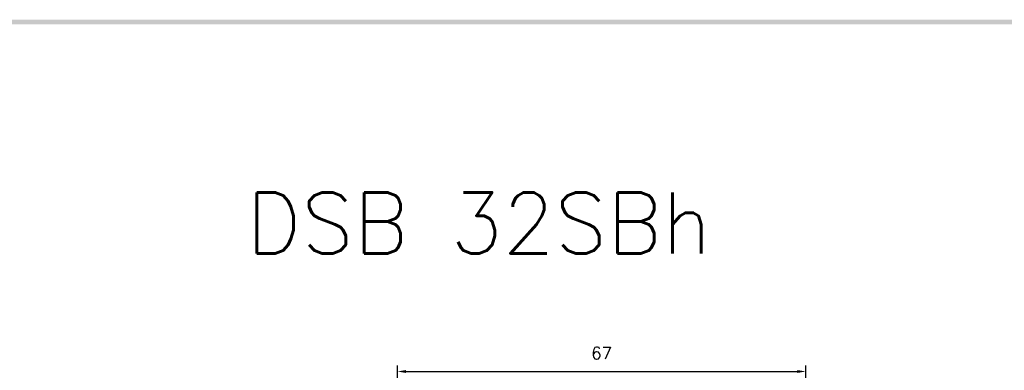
# Model space of a CAD drawing. Extents: x -417 to 828, y -1918 to 504.
# Tile 7 of 9: x 356 to 518, y 444 to 502. Entities that reach past the tile are written whole.
import ezdxf

# ---------------------------------------------------------------- set-up
doc = ezdxf.new("R2010")
doc.units = 0
doc.header["$MEASUREMENT"] = 0
doc.layers.add('DIM', color=3, linetype='CONTINUOUS')
doc.layers.add('dwg', color=7, linetype='CONTINUOUS')
doc.styles.add('KIM', font='ROMANS.shx', dxfattribs={"height": 5, "bigfont": 'GSG1.shx'})
doc.styles.get("Standard").update_dxf_attribs({"font": 'romans.shx', "height": 2, "bigfont": 'hgs.shx'})
doc.dimstyles.new('STANDARD$0', dxfattribs={"dimtxt": 5, "dimasz": 5, "dimexe": 1, "dimexo": 2, "dimgap": 2, "dimtad": 1, "dimdec": 4, "dimzin": 12, "dimdsep": 46, "dimtxsty": 'KIM', "dimcen": -1, "dimdle": 0.1, "dimadec": 0, "dimazin": 0, "dimtfac": 1, "dimtdec": 4, "dimtmove": 0, "dimatfit": 3, "dimfxl": 0, "dimtolj": 1, "dimtzin": 0, "dimarcsym": 0})

# ---------------------------------------------------------------- blocks, each defined once
blk = doc.blocks.new('*D1269')
at = {"layer": 'DIM'}
for p, q in [((418, 414.65), (418, 445.12)), ((485, 414.65), (485, 445.12)), ((419.4, 444.12), (483.6, 444.12))]:
    blk.add_line(p, q, dxfattribs=at)
for points in [[(419.4, 444.35), (419.4, 443.88), (418, 444.12)], [(483.6, 444.35), (483.6, 443.88), (485, 444.12)]]:
    blk.add_solid(points, dxfattribs=at)
at = {"layer": 'DIM', "insert": (451.5, 447.12), "char_height": 2, "attachment_point": 5}
blk.add_mtext('\\A1;67', dxfattribs=at)

msp = doc.modelspace()

# ---------------------------------------------------------------- linework, layer by layer
at = {"layer": 'dwg'}
msp.add_trace([(202.05124, 501.8191), (202.81564, 501.0547), (825.80164, 501.8191), (825.03724, 501.0547)], dxfattribs=at)

# ---------------------------------------------------------------- texts
at = {"layer": 'DIM', "insert": (393.24271, 473.48415), "char_height": 10, "width": 782.7728474, "attachment_point": 1}
msp.add_mtext('DSB 32SBh', dxfattribs=at)

# ---------------------------------------------------------------- dimensions: what is measured, and where the dimension line sits
at = {"layer": 'DIM'}
dim = msp.add_linear_dim(base=(485.00039, 444.11557), p1=(418.0004, 413.64672), p2=(485.00039, 413.64672), dimstyle='STANDARD$0', override={"dimtxt": 2, "dimasz": 1.4, "dimexo": 1, "dimtxsty": 'Standard', "dimcen": -0.09, "dimclrd": 256, "dimclre": 256, "dimclrt": 256, "dimadec": 4, "dimtp": 0.2, "dimtm": 0.1, "dimtfac": 0.6, "dimtzin": 8, "dimlwd": 65535, "dimlwe": 65535, "dimarcsym": 1}, dxfattribs=at)
dim.commit()
dim.dimension.update_dxf_attribs({"geometry": '*D1269', "text_midpoint": (451.5004, 444.11557), "dimtype": 160})

doc.saveas('drawing.dxf')
